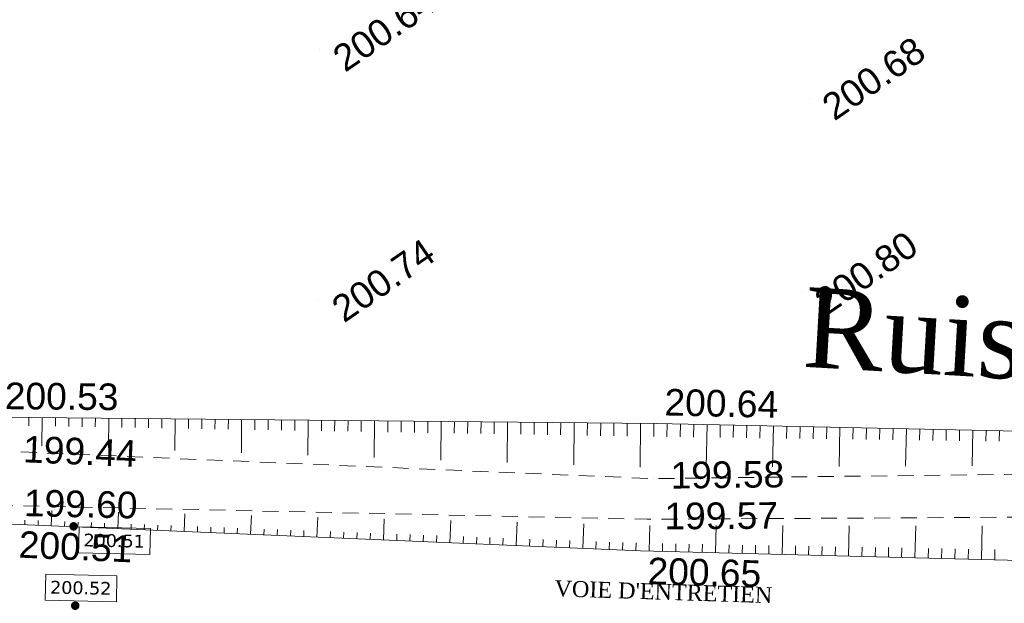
# Model space of a CAD drawing. Header units: millimetres. Extents: x -446952 to 537903, y -185749 to 168493.
# Tile 41 of 155: x -162685 to -125660, y 104924 to 126877. Entities that reach past the tile are written whole.
import ezdxf
from ezdxf.xclip import XClip

# ---------------------------------------------------------------- set-up
doc = ezdxf.new("R2010")
doc.units = ezdxf.units.MM
doc.header["$MEASUREMENT"] = 0
doc.header["$XCLIPFRAME"] = 0
doc.linetypes.add('FOSSE', pattern=[1000, 600, -400])
doc.linetypes.add('Wipeout_Contour', pattern=[1000, 0, -1000])
for name, color, linetype in [('02 AF-17-0322 ZAE POMME- CHANTIER-2018-09-26_2_0000-VALORIS-NOUE DERIV BASSIN', 7, 'Continuous'), ('02 AF-17-0322 ZAE POMME- CHANTIER-2018-09-26_2_0000-VALORIS-NOUE DERIV BASSIN TEXTE ET COTES', 7, 'Continuous'), ('02 AF-17-0322 ZAE POMME- CHANTIER-2018-09-26_2_2D - Dessins placés - Géomètre.2D', 7, 'Continuous'), ('02 AF-17-0322 ZAE POMME- CHANTIER-2018-09-26_2_X-PTS TOPO-TEXTE TOPOALT', 7, 'Continuous'), ('02 AF-17-0322 ZAE POMME- CHANTIER-2018-09-26_2_X-PTS TOPO-TOPOPOINT', 7, 'Continuous'), ('02 AF-17-0322 ZAE POMME- CHANTIER-2018-09-26_2_Y-FDP TOPO-TOP_AXE_FOSSE', 7, 'Continuous'), ('02 AF-17-0322 ZAE POMME- CHANTIER-2018-09-26_2_Y-FDP TOPO-TOP_BARBULE', 7, 'Continuous'), ('02 AF-17-0322 ZAE POMME- CHANTIER-2018-09-26_2_Y-FDP TOPO-TOP_TALUS', 7, 'Continuous'), ('2D - Dessins placés - Géomètre.2D', 7, 'Continuous')]:
    doc.layers.add(name, color=color, linetype=linetype)
doc.styles.add('STYLE_GENERE_1', font='txt')
doc.styles.add('STYLE_GENERE_3', font='verdana.ttf')
doc.styles.add('STYLE_GENERE_4', font='txt')

# ---------------------------------------------------------------- blocks, each defined once
blk = doc.blocks.new('Dessin_1_2', base_point=(-56559339, -2771872408))
at = {"color": 254, "linetype": 'Wipeout_Contour', "lineweight": 0, "ltscale": 2094265.569888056}
blk.add_wipeout([(-446952, -185749), (537903, -185749), (537903, 168493), (-446952, 168064)], dxfattribs=at).dxf.layer = '02 AF-17-0322 ZAE POMME- CHANTIER-2018-09-26_2_2D - Dessins placés - Géomètre.2D'
at = {"layer": '02 AF-17-0322 ZAE POMME- CHANTIER-2018-09-26_2_0000-VALORIS-NOUE DERIV BASSIN TEXTE ET COTES', "linetype": 'Continuous', "lineweight": 15}
for points in [[(-160524, 107910, 1), (-160788, 107729, 1)], [(-160465, 104924, 1), (-160728, 104743, 1)]]:
    blk.add_hatch(color=7, dxfattribs=at).paths.add_polyline_path(points)
at = {"layer": '02 AF-17-0322 ZAE POMME- CHANTIER-2018-09-26_2_0000-VALORIS-NOUE DERIV BASSIN', "color": 7, "linetype": 'Continuous', "lineweight": 15, "flags": 128}
blk.add_lwpolyline([(91712, 125425), (73856, 123927), (55171, 122427), (36316, 118608), (17325, 114783), (3128, 111381), (-28411, 104933), (-38552, 102306), (-51293, 102476), (-73254, 103353), (-90002, 103813), (-113722, 106251), (-139344, 106901), (-162975, 107906), (-173992, 108148)], dxfattribs=at)
at = {"layer": '02 AF-17-0322 ZAE POMME- CHANTIER-2018-09-26_2_0000-VALORIS-NOUE DERIV BASSIN TEXTE ET COTES', "color": 7, "linetype": 'Continuous', "lineweight": 15, "flags": 128}
for points in [[(-160471, 106817), (-160449, 107797), (-157770, 107737), (-157792, 106758)], [(-161727, 105043), (-161706, 106022), (-159027, 105963), (-159049, 104983)]]:
    blk.add_lwpolyline(points, close=True, dxfattribs=at)
at = {"layer": '02 AF-17-0322 ZAE POMME- CHANTIER-2018-09-26_2_X-PTS TOPO-TOPOPOINT', "color": 14, "linetype": 'Continuous', "lineweight": 15, "true_color": 0xa80f02}
for p, q in [((-151398, 125741), (-151398, 125741)), ((-133000, 123912), (-133000, 123912)), ((-151438, 116317), (-151437, 116317)), ((-133283, 116598), (-133283, 116598)), ((-138745, 111694), (-138744, 111694)), ((-138859, 109613), (-138859, 109613)), ((-139093, 108086), (-139093, 108086)), ((-139344, 106901), (-139344, 106901))]:
    blk.add_line(p, q, dxfattribs=at)
at = {"layer": '02 AF-17-0322 ZAE POMME- CHANTIER-2018-09-26_2_Y-FDP TOPO-TOP_AXE_FOSSE', "color": 14, "linetype": 'FOSSE', "lineweight": 15, "true_color": 0xa80f02, "flags": 128}
for points in [[(-173635, 111097), (-163208, 110641), (-138859, 109613), (-113461, 109923), (-89261, 106019), (-73175, 105871), (-51327, 104800), (-38712, 104081), (-28205, 107923), (2451, 114384), (16900, 117366), (36362, 122067), (55670, 125689), (74381, 127386), (91061, 129498), (118815, 130789), (135648, 132251), (150939, 132823), (169239, 134503), (186000, 134734), (199470, 135798), (221187, 136848), (237829, 137579), (253508, 138717), (266943, 141200), (285544, 145247), (298668, 146889), (320992, 150221), (335074, 152343), (352159, 155754), (362953, 157003), (370561, 158699), (372110, 158664)], [(-173543, 108848), (-163179, 108602), (-139093, 108086), (-113690, 108226), (-89791, 104497), (-51223, 103683), (-38572, 103163), (-27796, 106508), (2882, 112725), (36368, 120320), (55589, 123772), (74393, 125729), (91176, 127572), (118522, 129134), (136272, 130134), (151622, 131280), (169382, 132771), (186065, 133094), (198563, 134059), (221076, 135387), (237792, 135739), (253487, 137445), (267190, 139999), (285899, 143335), (299075, 145212), (321701, 149020), (335407, 151051), (353028, 154144), (363632, 155409), (370508, 157075), (372110, 158664), (373294, 156694)]]:
    blk.add_lwpolyline(points, dxfattribs=at)
at = {"layer": '02 AF-17-0322 ZAE POMME- CHANTIER-2018-09-26_2_Y-FDP TOPO-TOP_BARBULE', "color": 14, "linetype": 'Continuous', "lineweight": 15, "true_color": 0xa80f02}
for p, q in [((-162338, 111916), (-162340, 111601)), ((-161838, 111911), (-161848, 110849)), ((-161338, 111907), (-161341, 111584)), ((-160838, 111902), (-160841, 111575)), ((-160338, 111897), (-160341, 111567)), ((-159838, 111893), (-159841, 111558)), ((-159338, 111888), (-159348, 110760)), ((-158838, 111883), (-158841, 111541)), ((-158338, 111878), (-158341, 111532)), ((-157838, 111874), (-157841, 111524)), ((-157338, 111869), (-157341, 111515)), ((-156838, 111864), (-156849, 110671)), ((-156338, 111860), (-156341, 111498)), ((-155838, 111855), (-155841, 111489)), ((-155338, 111850), (-155341, 111480)), ((-154838, 111846), (-154841, 111472)), ((-154338, 111841), (-154350, 110582)), ((-153838, 111836), (-153842, 111454)), ((-153338, 111831), (-153342, 111446)), ((-152838, 111827), (-152842, 111437)), ((-152338, 111822), (-152342, 111429)), ((-151838, 111817), (-151850, 110493)), ((-151338, 111813), (-151342, 111411)), ((-150838, 111808), (-150842, 111403)), ((-150338, 111803), (-150342, 111394)), ((-149838, 111799), (-149842, 111385)), ((-149338, 111794), (-149351, 110404)), ((-148838, 111789), (-148842, 111368)), ((-148338, 111784), (-148342, 111359)), ((-147838, 111780), (-147842, 111351)), ((-147338, 111775), (-147342, 111342)), ((-146838, 111770), (-146852, 110314)), ((-146338, 111766), (-146342, 111325)), ((-145838, 111761), (-145842, 111316)), ((-145338, 111756), (-145343, 111308)), ((-144838, 111751), (-144843, 111299)), ((-144338, 111747), (-144353, 110225)), ((-143838, 111742), (-143843, 111282)), ((-143338, 111737), (-143343, 111273)), ((-142838, 111733), (-142843, 111264)), ((-142338, 111728), (-142343, 111256)), ((-141838, 111723), (-141853, 110136)), ((-141338, 111719), (-141343, 111238)), ((-140838, 111714), (-140843, 111230)), ((-140339, 111709), (-140343, 111221)), ((-139839, 111704), (-139843, 111213)), ((-139339, 111700), (-139354, 110047)), ((-138839, 111695), (-138843, 111195)), ((-138339, 111685), (-138349, 111189)), ((-137839, 111675), (-137849, 111183)), ((-137339, 111664), (-137349, 111176)), ((-136839, 111653), (-136874, 110040)), ((-136339, 111642), (-136350, 111162)), ((-135839, 111631), (-135850, 111156)), ((-135339, 111621), (-135350, 111149)), ((-134839, 111610), (-134850, 111142)), ((-134340, 111599), (-134373, 110054)), ((-133840, 111588), (-133850, 111129)), ((-133340, 111577), (-133350, 111122)), ((-132840, 111567), (-132850, 111115)), ((-132340, 111556), (-132350, 111108)), ((-131840, 111545), (-131872, 110067)), ((-131340, 111534), (-131350, 111095)), ((-130840, 111523), (-130850, 111088)), ((-130341, 111513), (-130350, 111081)), ((-129841, 111502), (-129850, 111075)), ((-129341, 111491), (-129371, 110081)), ((-128841, 111480), (-128850, 111061)), ((-128341, 111469), (-128350, 111054)), ((-127841, 111459), (-127850, 111048)), ((-127341, 111448), (-127350, 111041)), ((-126841, 111437), (-126870, 110095)), ((-126341, 111426), (-126350, 111027)), ((-125842, 111415), (-125850, 111021)), ((-161496, 107843), (-161472, 108421)), ((-158999, 107737), (-158972, 108357)), ((-156501, 107631), (-156473, 108293)), ((-154003, 107524), (-153973, 108229)), ((-151505, 107418), (-151474, 108165)), ((-162495, 107885), (-162488, 108054)), ((-161996, 107864), (-161989, 108035)), ((-160997, 107822), (-160989, 107998)), ((-160497, 107801), (-160490, 107979)), ((-159998, 107779), (-159990, 107960)), ((-159498, 107758), (-159490, 107942)), ((-158499, 107716), (-158491, 107904)), ((-157999, 107694), (-157991, 107885)), ((-157500, 107673), (-157492, 107867)), ((-157000, 107652), (-156992, 107848)), ((-156001, 107609), (-155993, 107811)), ((-155502, 107588), (-155493, 107792)), ((-155002, 107567), (-154993, 107773)), ((-154503, 107546), (-154494, 107754)), ((-149008, 107312), (-148974, 108101)), ((-146510, 107206), (-146475, 108036)), ((-144012, 107099), (-143975, 107972)), ((-141514, 106993), (-141475, 107908)), ((-139016, 106893), (-138992, 107848)), ((-136517, 106829), (-136491, 107846)), ((-134018, 106766), (-133991, 107845)), ((-131519, 106702), (-131490, 107843)), ((-129020, 106639), (-128989, 107841)), ((-126520, 106576), (-126488, 107840)), ((-153504, 107503), (-153494, 107717)), ((-153004, 107482), (-152995, 107698)), ((-152504, 107461), (-152495, 107679)), ((-152005, 107439), (-151995, 107661)), ((-151006, 107397), (-150996, 107623)), ((-150506, 107376), (-150497, 107605)), ((-150007, 107354), (-149997, 107586)), ((-149507, 107333), (-149497, 107567)), ((-148508, 107291), (-148498, 107530)), ((-148009, 107269), (-147998, 107511)), ((-147509, 107248), (-147499, 107492)), ((-147009, 107227), (-146999, 107474)), ((-146010, 107184), (-146000, 107436)), ((-145511, 107163), (-145500, 107417)), ((-145011, 107142), (-145000, 107399)), ((-144512, 107121), (-144501, 107380)), ((-143513, 107078), (-143501, 107343)), ((-143013, 107057), (-143002, 107324)), ((-142513, 107036), (-142502, 107305)), ((-142014, 107014), (-142002, 107286)), ((-141015, 106972), (-141003, 107249)), ((-140515, 106951), (-140503, 107230)), ((-140016, 106929), (-140004, 107212)), ((-139516, 106908), (-139504, 107193)), ((-138517, 106880), (-138509, 107170)), ((-138017, 106867), (-138009, 107161)), ((-137517, 106855), (-137509, 107152)), ((-137017, 106842), (-137009, 107143)), ((-136017, 106817), (-136010, 107125)), ((-135518, 106804), (-135510, 107116)), ((-135018, 106791), (-135010, 107107)), ((-134518, 106778), (-134510, 107098)), ((-133518, 106753), (-133510, 107080)), ((-133018, 106740), (-133010, 107072)), ((-132519, 106728), (-132510, 107063)), ((-132019, 106715), (-132010, 107054)), ((-131019, 106690), (-131010, 107036)), ((-130519, 106677), (-130510, 107027)), ((-130019, 106664), (-130010, 107018)), ((-129520, 106652), (-129510, 107009)), ((-128520, 106626), (-128511, 106991)), ((-128020, 106614), (-128011, 106982)), ((-127520, 106601), (-127511, 106973)), ((-127020, 106588), (-127011, 106964)), ((-126021, 106563), (-126011, 106946))]:
    blk.add_line(p, q, dxfattribs=at)
at = {"layer": '02 AF-17-0322 ZAE POMME- CHANTIER-2018-09-26_2_Y-FDP TOPO-TOP_TALUS', "color": 14, "linetype": 'Continuous', "lineweight": 15, "true_color": 0xa80f02, "flags": 128}
for points in [[(-165864, 125293), (-168586, 118789), (-170194, 111881), (-163541, 111927), (-138745, 111694), (-113257, 111143), (-88799, 109037), (-73095, 108458), (-51160, 107676), (-27998, 110315), (2859, 116706), (16284, 119424), (36285, 124200), (55596, 127335), (74042, 129304), (91266, 130823), (118485, 132951), (134993, 133977), (150917, 135244), (169513, 136066), (186155, 136906), (199533, 137838), (221051, 138829), (232716, 139647)], [(-173992, 108148), (-162975, 107906), (-139344, 106901), (-113722, 106251), (-90002, 103813), (-73254, 103353), (-51293, 102476), (-38552, 102306), (-28411, 104933), (3128, 111381), (17325, 114783), (36316, 118608), (48994, 121176)]]:
    blk.add_lwpolyline(points, dxfattribs=at)
at = {"layer": '02 AF-17-0322 ZAE POMME- CHANTIER-2018-09-26_2_0000-VALORIS-NOUE DERIV BASSIN TEXTE ET COTES', "color": 7, "linetype": 'Continuous', "lineweight": 15}
for s, insert, char_height, attachment_point, rotation, style in [('\\A1;{\\pql;\\fTimes New Roman|b0|i0|c0|p22;Ruisseau Mayral}', (-133103, 116820), 3000, 1, 356.6959, 'STYLE_GENERE_1'), ('\\A1;{\\pql;\\fVerdana|b0|i0|c0|p38;200.51}', (-160283, 107302), 480, 4, 358.7264, 'STYLE_GENERE_3'), ('\\A1;{\\pql;\\fVerdana|b0|i0|c0|p38;200.52}', (-161540, 105528), 480, 4, 358.7264, 'STYLE_GENERE_3'), ("\\A1;{\\pqc;\\fTimes New Roman|b0|i0|c0|p22;VOIE D'ENTRETIEN}", (-138478, 105352), 600, 5, 358.1495, 'STYLE_GENERE_1'), ("\\A1;{\\pqc;\\fTimes New Roman|b0|i0|c0|p22;VOIE D'ENTRETIEN}", (-138478, 105352), 600, 5, 358.1495, 'STYLE_GENERE_1')]:
    blk.add_mtext(s, dxfattribs=dict(at, insert=insert, char_height=char_height, attachment_point=attachment_point, rotation=rotation, style=style))
at = {"layer": '02 AF-17-0322 ZAE POMME- CHANTIER-2018-09-26_2_X-PTS TOPO-TEXTE TOPOALT', "color": 14, "linetype": 'Continuous', "lineweight": 15, "true_color": 0xa80f02, "char_height": 1000, "style": 'STYLE_GENERE_4'}
for s, insert, attachment_point, rotation in [('\\A1;{\\pql;\\fArial|b0|i0|c0|p38;200.64}', (-151017, 125700), 1, 34.5271), ('\\A1;{\\pql;\\fArial|b0|i0|c0|p38;200.68}', (-132618, 123871), 1, 34.5271), ('\\A1;{\\pql;\\fArial|b0|i0|c0|p38;200.74}', (-151056, 116276), 1, 34.5271), ('\\A1;{\\pql;\\fArial|b0|i0|c0|p38;200.80}', (-132902, 116557), 1, 34.5271), ('\\A1;{\\pql;\\fArial|b0|i0|c0|p38;200.53}', (-163248, 112215), 7, 359.461), ('\\A1;{\\pql;\\fArial|b0|i0|c0|p38;200.64}', (-138447, 111978), 7, 358.7621), ('\\A1;{\\pql;\\fArial|b0|i0|c0|p38;199.44}', (-162552, 110724), 4, 357.5815), ('\\A1;{\\pql;\\fArial|b0|i0|c0|p38;199.58}', (-138208, 109731), 4, 0.6994), ('\\A1;{\\pql;\\fArial|b0|i0|c0|p38;199.60}', (-162525, 108699), 4, 358.7726), ('\\A1;{\\pql;\\fArial|b0|i0|c0|p38;199.57}', (-138442, 108200), 4, 0.3159), ('\\A1;{\\pql;\\fArial|b0|i0|c0|p38;200.51}', (-162695, 107644), 1, 357.5646), ('\\A1;{\\pql;\\fArial|b0|i0|c0|p38;200.65}', (-139060, 106644), 1, 358.5474)]:
    blk.add_mtext(s, dxfattribs=dict(at, insert=insert, attachment_point=attachment_point, rotation=rotation))

msp = doc.modelspace()

# ---------------------------------------------------------------- block references
at = {"layer": '2D - Dessins placés - Géomètre.2D', "color": 7, "linetype": 'Continuous', "lineweight": 40}
ref = msp.add_blockref('Dessin_1_2', (-56559339, -2771872408), dxfattribs=at)
XClip(ref).set_block_clipping_path([(-446952.2139278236, -185748.9586169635), (537903.0822630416, -185748.9586169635), (537903.0822630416, 168492.6257651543), (-446952.2139278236, 168063.6339895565)])

doc.saveas('drawing.dxf')
